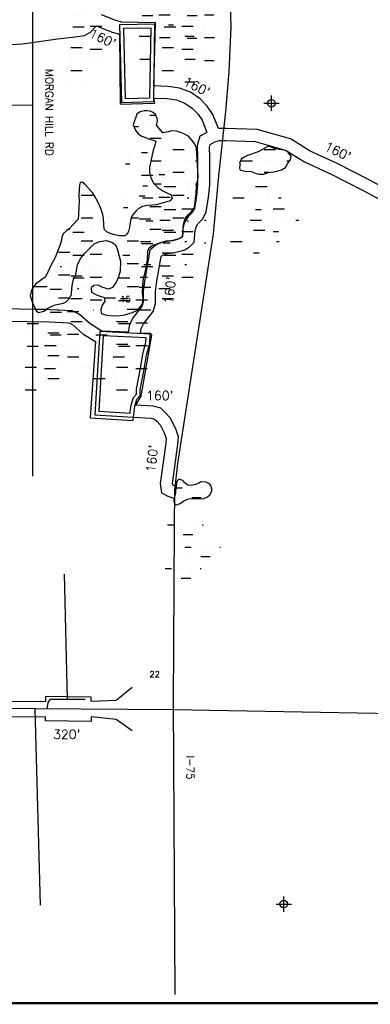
# Model space of a CAD drawing. Extents: x 213162 to 260736, y 787639 to 849969.
# Tile 11 of 17: x 237991 to 242595, y 801458 to 814407. Entities that reach past the tile are written whole.
import ezdxf

# ---------------------------------------------------------------- set-up
doc = ezdxf.new("R2010")
doc.units = 0
doc.header["$LTSCALE"] = 800
doc.header["$PDMODE"] = 34
doc.header["$PDSIZE"] = 100
doc.layers.get('0').update_dxf_attribs({"linetype": 'CONTINUOUS'})
for name, color, linetype in [('EXLAKES', 4, 'CONTINUOUS'), ('EXROW', 8, 'CONTINUOUS'), ('HATCH', 3, 'CONTINUOUS'), ('MAJROADS', 1, 'CONTINUOUS'), ('MINROADS', 1, 'CONTINUOUS'), ('NBORDER', 1, 'CONTINUOUS'), ('PROPROW', 13, 'CONTINUOUS'), ('SEC', 2, 'CONTINUOUS'), ('TEXT', 7, 'CONTINUOUS'), ('WL-PRESERVE', 14, 'CONTINUOUS')]:
    doc.layers.add(name, color=color, linetype=linetype)
doc.layers.get('0').off()
doc.styles.get("Standard").update_dxf_attribs({"font": 'ROMANT'})

# ---------------------------------------------------------------- blocks, each defined once
blk = doc.blocks.new('*X')
at = {"color": 0}
for p, q in [((240082, 815400), (240150, 815400)), ((240300, 815400), (240300, 815400)), ((239700, 815250), (239850, 815250)), ((240000, 815250), (240000, 815250)), ((240150, 815250), (240150, 815250)), ((240300, 815250), (240422, 815250)), ((238800, 815100), (238950, 815100)), ((239700, 815100), (239700, 815100)), ((239850, 815100), (239850, 815100)), ((240000, 815100), (240150, 815100)), ((240300, 815100), (240300, 815100)), ((238800, 814950), (238800, 814950)), ((238950, 814950), (238950, 814950)), ((239709, 814950), (239850, 814950)), ((240000, 814950), (240000, 814950)), ((240150, 814950), (240150, 814950)), ((240300, 814950), (240433, 814950)), ((238800, 814800), (238950, 814800)), ((240000, 814800), (240150, 814800)), ((240300, 814800), (240300, 814800)), ((238800, 814650), (238800, 814650)), ((238950, 814650), (238950, 814650)), ((240300, 814650), (240427, 814650)), ((239550, 813150), (239550, 813150)), ((239700, 813150), (239778, 813150)), ((239491, 813000), (239550, 813000)), ((239700, 813000), (239700, 813000)), ((239700, 812850), (239850, 812850)), ((240000, 812850), (240000, 812850)), ((240150, 812850), (240150, 812850)), ((239850, 812700), (239850, 812700)), ((240000, 812700), (240150, 812700)), ((240300, 812700), (240300, 812700)), ((241200, 812700), (241350, 812700)), ((239714, 812550), (239850, 812550)), ((240000, 812550), (240000, 812550)), ((240150, 812550), (240150, 812550)), ((240300, 812550), (240323, 812550)), ((240900, 812550), (241050, 812550)), ((241200, 812550), (241200, 812550)), ((241350, 812550), (241350, 812550)), ((241500, 812550), (241537, 812550)), ((239700, 812400), (239700, 812400)), ((239850, 812400), (239850, 812400)), ((240000, 812400), (240150, 812400)), ((240300, 812400), (240300, 812400)), ((241200, 812400), (241273, 812400)), ((238800, 812250), (238800, 812250)), ((239758, 812250), (239850, 812250)), ((240000, 812250), (240000, 812250)), ((240150, 812250), (240150, 812250)), ((240300, 812250), (240319, 812250)), ((238800, 812100), (238950, 812100)), ((240000, 812100), (240150, 812100)), ((240300, 812100), (240300, 812100)), ((238800, 811950), (238800, 811950)), ((238950, 811950), (238950, 811950)), ((239700, 811950), (239850, 811950)), ((240000, 811950), (240000, 811950)), ((240150, 811950), (240150, 811950)), ((238800, 811800), (238950, 811800)), ((239454, 811800), (239550, 811800)), ((239700, 811800), (239700, 811800)), ((239850, 811800), (239850, 811800)), ((240000, 811800), (240150, 811800)), ((238631, 811650), (238650, 811650)), ((238800, 811650), (238800, 811650)), ((238950, 811650), (238950, 811650)), ((239100, 811650), (239102, 811650)), ((239550, 811650), (239550, 811650)), ((239700, 811650), (239850, 811650)), ((240000, 811650), (240000, 811650)), ((238650, 811500), (238650, 811500)), ((238800, 811500), (238950, 811500)), ((239100, 811500), (239100, 811500)), ((239250, 811500), (239250, 811500)), ((239400, 811500), (239550, 811500)), ((239700, 811500), (239700, 811500)), ((239850, 811500), (239850, 811500)), ((238500, 811350), (238650, 811350)), ((238800, 811350), (238800, 811350)), ((239400, 811350), (239400, 811350)), ((239550, 811350), (239550, 811350)), ((238500, 811200), (238500, 811200)), ((238650, 811200), (238650, 811200)), ((239400, 811200), (239550, 811200)), ((238350, 811050), (238350, 811050)), ((238500, 811050), (238650, 811050)), ((239400, 811050), (239400, 811050)), ((239550, 811050), (239550, 811050)), ((238200, 810900), (238350, 810900)), ((238500, 810900), (238500, 810900)), ((238650, 810900), (238650, 810900)), ((238950, 810900), (238950, 810900)), ((239250, 810900), (239250, 810900)), ((239400, 810900), (239550, 810900)), ((238200, 810750), (238200, 810750)), ((238350, 810750), (238350, 810750)), ((238500, 810750), (238648, 810750)), ((239100, 810750), (239250, 810750)), ((239400, 810750), (239400, 810750)), ((239550, 810750), (239550, 810750)), ((238200, 810600), (238344, 810600)), ((239100, 810600), (239100, 810600)), ((239250, 810600), (239250, 810600)), ((239400, 810600), (239547, 810600)), ((240042, 808250), (240125, 808250)), ((240250, 808250), (240250, 808250)), ((240375, 808250), (240375, 808250)), ((240500, 808250), (240511, 808250)), ((240125, 808125), (240125, 808125)), ((240250, 808125), (240375, 808125))]:
    blk.add_line(p, q, dxfattribs=at)

msp = doc.modelspace()

# ---------------------------------------------------------------- linework, layer by layer
at = {"layer": 'EXLAKES', "color": 0}
for points in [[(239762, 814351), (239747, 813328), (239330, 813312), (239307, 814343)], [(239712, 814300), (239697, 813376), (239379, 813364), (239358, 814294)], [(239041, 810304), (238976, 809211), (239483, 809180), (239493, 809250), (239503, 809325), (239531, 809414), (239573, 809464), (239574, 809541), (239626, 809812), (239655, 809995), (239698, 810154), (239703, 810270)], [(239088, 810251), (239029, 809258), (239440, 809233), (239443, 809257), (239454, 809337), (239487, 809438), (239523, 809482), (239524, 809546), (239577, 809821), (239606, 810006), (239648, 810161), (239651, 810223)]]:
    msp.add_lwpolyline(points, close=True, dxfattribs=at)
at = {"layer": 'EXROW', "color": 0}
for points in [[(239468, 805624), (239258, 805454), (238930, 805438), (238931, 805498), (238331, 805504), (238330, 805434), (237589, 805440), (236951, 805442), (236928, 805442), (236927, 805462), (235747, 805439), (235747, 805444), (232940, 805388), (231570, 805376), (230897, 805361), (230897, 805371), (230189, 805354), (229798, 805314), (228918, 805221), (228582, 805181), (228322, 805168), (228176, 805180)], [(239468, 805054), (239258, 805204), (238929, 805238), (238928, 805178), (238328, 805184), (238328, 805234), (237588, 805240), (236932, 805242), (236932, 805242), (235752, 805219), (235752, 805214), (232943, 805158), (231574, 805146), (230902, 805131), (230902, 805121), (230205, 805105), (229824, 805065), (228946, 804972), (228603, 804931), (228318, 804917), (228156, 804930)]]:
    msp.add_lwpolyline(points, dxfattribs=at)
at = {"layer": 'MAJROADS', "color": 0}
for points in [[(239169, 822514), (239478, 821311), (239845, 819845), (240004, 819185), (240112, 818783), (240227, 818342), (240432, 817410), (240505, 816976), (240653, 816209), (240702, 815893), (240717, 815577), (240732, 815297), (240764, 814313), (240736, 813720), (240695, 813201), (240602, 812354), (240530, 811589), (240062, 808568), (240024, 808219), (240021, 807737)], [(240021, 807737), (240008, 805417), (240027, 801586)], [(246878, 803611), (246911, 803690), (247007, 804313), (246983, 804649), (246908, 804903), (246739, 805247), (246632, 805342), (246339, 805423), (243341, 805357), (242908, 805276), (240009, 805329), (237589, 805350)]]:
    msp.add_lwpolyline(points, dxfattribs=at)
at = {"layer": 'MINROADS', "color": 0}
for points in [[(238160, 815615), (238160, 808405)], [(238160, 813280), (236860, 813283), (236238, 813272), (234260, 813253), (234220, 813290), (230827, 813241), (230768, 813281), (230609, 813444), (230406, 813639), (230131, 813764), (229921, 813831), (229525, 813862), (229385, 813890), (227746, 813819)], [(238573, 807114), (238614, 805467)], [(238351, 805343), (238364, 805429), (238397, 805469), (238850, 805471)], [(238191, 805345), (238258, 802762)]]:
    msp.add_lwpolyline(points, dxfattribs=at)
at = {"layer": 'NBORDER', "color": 0, "const_width": 30}
msp.add_lwpolyline([(218684, 801473), (251684, 801473), (251684, 822673), (218684, 822673)], close=True, dxfattribs=at)
at = {"layer": 'PROPROW', "color": 0}
for points in [[(242888, 812134), (242578, 812302), (242159, 812517), (241805, 812679), (241545, 812839), (241111, 812961), (240699, 812976), (240602, 812976), (240527, 813159), (240453, 813270), (240361, 813367), (240233, 813452), (240090, 813507), (239940, 813530), (239753, 813536), (239765, 814021), (239773, 814367), (239332, 814373), (239255, 814395), (239067, 814469)], [(237556, 814064), (238029, 814091), (238488, 814155), (238683, 814179), (238840, 814197), (238921, 814244), (238992, 814317), (238995, 814325), (238995, 814325), (239204, 814243), (239288, 814219), (239300, 814214), (239312, 813298), (239759, 813311)], [(239748, 813376), (239926, 813370), (240049, 813352), (240159, 813310), (240257, 813244), (240328, 813170), (240385, 813084), (240450, 812925), (240356, 812873), (240321, 812751), (240327, 812597), (240327, 812245), (240311, 812092), (240286, 811929), (240263, 811881), (240207, 811824), (240157, 811745), (240135, 811660), (240126, 811549), (240094, 811529), (239989, 811500), (239869, 811483), (239781, 811446), (239701, 811375), (239635, 810994), (239612, 810839), (239612, 810696), (239597, 810644), (239481, 810491), (239434, 810397), (239415, 810298), (239069, 810310), (238915, 810406), (238775, 810528), (238679, 810580), (238385, 810592), (237793, 810603)], [(239748, 813376), (239759, 813311)], [(240030, 808276), (240002, 808285), (239998, 808307), (240069, 808820), (240075, 808921), (240041, 809024), (239968, 809171), (239902, 809243), (239842, 809296), (239744, 809326), (239518, 809337), (239587, 809456), (239604, 809555), (239725, 810259), (239708, 810281), (239575, 810282), (239587, 810345), (239617, 810406), (239743, 810571), (239772, 810673), (239772, 810827), (239793, 810969), (239849, 811293), (239867, 811309), (239911, 811327), (240022, 811343), (240159, 811381), (240221, 811419), (240281, 811479), (240294, 811634), (240306, 811681), (240332, 811723), (240397, 811788), (240440, 811882), (240470, 812071), (240487, 812237), (240487, 812600), (240482, 812732), (240491, 812765), (240553, 812799), (240616, 812816), (240699, 812816), (241082, 812803), (241481, 812691), (241730, 812538), (242089, 812373), (242503, 812160), (242825, 811987)], [(236894, 810734), (237123, 810740), (237169, 810774), (237231, 810831), (237301, 810891), (237360, 810940), (237428, 810960), (237516, 810965), (237555, 810959), (237585, 810924), (237596, 810889), (237587, 810854), (237541, 810767), (237507, 810694), (237447, 810566), (237523, 810475), (237652, 810437), (237795, 810443), (238380, 810432), (238636, 810421), (238683, 810396), (238819, 810277), (238984, 810174)], [(238984, 810174), (238916, 809170), (239477, 809137), (239490, 809178), (239717, 809167), (239762, 809153), (239790, 809129), (239834, 809080), (239893, 808963), (239914, 808901), (239909, 808837), (239837, 808305), (239855, 808184), (239934, 808139), (240024, 808109)]]:
    msp.add_lwpolyline(points, dxfattribs=at)
at = {"layer": 'SEC', "color": 0}
for p in [(241297, 813308), (241458, 802775)]:
    msp.add_point(p, dxfattribs=at)
at = {"layer": 'WL-PRESERVE', "color": 0}
for points in [[(239793, 813118), (239773, 813162), (239743, 813187), (239706, 813203), (239661, 813206), (239626, 813207), (239571, 813196), (239530, 813165), (239480, 813026), (239511, 812953), (239546, 812907), (239595, 812873), (239663, 812848), (239706, 812833), (239742, 812824), (239779, 812811), (239764, 812751), (239743, 812691), (239696, 812464), (239697, 812401), (239713, 812331), (239750, 812259), (239806, 812199), (239872, 812156), (239932, 812126), (239978, 812102), (239992, 812058), (239968, 812024), (239782, 811971), (239669, 811964), (239603, 811950), (239548, 811920), (239515, 811889), (239483, 811853), (239456, 811809), (239445, 811761), (239436, 811717), (239431, 811675), (239420, 811620), (239397, 811580), (239372, 811564), (239301, 811563), (239242, 811576), (239180, 811596), (239133, 811617), (239100, 811653), (239090, 811789), (239081, 811843), (239056, 811922), (239031, 811985), (238999, 812041), (238984, 812070), (238951, 812124), (238849, 812241), (238812, 812272), (238784, 812267), (238775, 812231), (238770, 812173), (238768, 812089), (238770, 812023), (238767, 811940), (238762, 811849), (238758, 811782), (238642, 811658), (238610, 811635), (238560, 811591), (238544, 811546), (238535, 811489), (238518, 811439), (238489, 811360), (238456, 811280), (238400, 811173), (238362, 811085), (238325, 811022), (238282, 810988), (238197, 810927), (238144, 810851), (238130, 810774), (238154, 810697), (238190, 810616), (238209, 810576), (238239, 810558), (238309, 810572), (238360, 810613), (238442, 810653), (238480, 810659), (238565, 810677), (238599, 810696), (238644, 810742), (238669, 810798), (238677, 810870), (238685, 810934), (238699, 810989), (238728, 811053), (238736, 811110), (238751, 811182), (238778, 811241), (238799, 811281), (238845, 811336), (238911, 811402), (238970, 811457), (239038, 811489), (239127, 811502), (239202, 811482), (239255, 811440), (239276, 811379), (239298, 811297), (239313, 811229), (239310, 811101), (239287, 811025), (239259, 810956), (239211, 810885), (239159, 810863), (239072, 810890), (239022, 810916), (238963, 810913), (238929, 810881), (238934, 810823), (239009, 810785), (239098, 810755), (239110, 810703), (239075, 810651), (239056, 810597), (239062, 810542), (239137, 810521), (239217, 810511), (239312, 810517), (239365, 810527), (239399, 810534), (239474, 810558), (239536, 810588), (239603, 810667), (239610, 810739), (239602, 810819), (239607, 810915), (239615, 811007), (239638, 811084), (239655, 811172), (239667, 811253), (239674, 811364), (239692, 811405), (239731, 811439), (239858, 811481), (239915, 811497), (239964, 811501), (240005, 811505), (240067, 811521), (240103, 811540), (240132, 811559), (240138, 811602), (240138, 811671), (240146, 811737), (240166, 811796), (240202, 811841), (240251, 811887), (240285, 811939), (240296, 812006), (240307, 812119), (240314, 812225), (240329, 812304)], [(240314, 812718), (240314, 812721), (240289, 812772), (240257, 812820), (240207, 812875), (240130, 812916), (240076, 812934), (240051, 812939), (239987, 812944), (239940, 812932), (239870, 812921), (239789, 813020), (239800, 813073), (239794, 813117), (239793, 813118)], [(240335, 812340), (240314, 812718)], [(240329, 812304), (240335, 812340)]]:
    msp.add_lwpolyline(points, dxfattribs=at)
for points in [[(240884, 812509), (240878, 812469), (240883, 812434), (240953, 812416), (241031, 812409), (241094, 812386), (241131, 812377), (241195, 812376), (241254, 812397), (241322, 812408), (241366, 812416), (241427, 812431), (241483, 812464), (241512, 812521), (241548, 812564), (241554, 812610), (241522, 812658), (241488, 812688), (241398, 812701), (241334, 812713), (241275, 812741), (241242, 812733), (241171, 812697), (241124, 812669), (241068, 812651), (241025, 812636), (240981, 812621), (240939, 812600), (240904, 812578), (240876, 812520)], [(240037, 808207), (240037, 808180), (240025, 808134), (240017, 808092), (240018, 808044), (240050, 808025), (240099, 808046), (240147, 808080), (240206, 808107), (240301, 808109), (240359, 808107), (240411, 808109), (240459, 808131), (240486, 808158), (240512, 808205), (240514, 808243), (240501, 808280), (240482, 808302), (240438, 808323), (240399, 808328), (240367, 808325), (240343, 808312), (240303, 808295), (240241, 808281), (240200, 808285), (240157, 808319), (240131, 808346), (240082, 808366), (240060, 808343), (240050, 808316), (240045, 808268), (240040, 808238)]]:
    msp.add_lwpolyline(points, close=True, dxfattribs=at)

# ---------------------------------------------------------------- block references
at = {"layer": 'HATCH', "color": 0}
for p in [(0, 0), (0, 0), (0, 0), (0, 0), (0, 0), (0, 0), (0, 0), (0, 0), (0, 0), (0, 0), (0, 0), (0, 0), (0, 0), (0, 0), (0, 0), (0, 0), (0, 0), (0, 0), (0, 0), (0, 0), (0, 0), (0, 0), (0, 0), (-111, -488), (118, -779), (-139, -1061)]:
    msp.add_blockref('*X', p, dxfattribs=at)

# ---------------------------------------------------------------- texts
at = {"layer": 'EXROW', "color": 0}
msp.add_text("320'", height=120, dxfattribs=at).set_placement((238429, 804947))
at = {"layer": 'MAJROADS', "color": 0}
msp.add_text('I-75', height=100, rotation=270, dxfattribs=at).set_placement((240183, 804730))
at = {"layer": 'MINROADS', "color": 0}
msp.add_text('MORGAN HILL RD', height=100, rotation=270, dxfattribs=at).set_placement((238330, 813758))
at = {"layer": 'PROPROW', "color": 0}
for rotation, p in [(334, (238893, 814187)), (333, (240131, 813556)), (334, (241980, 812700)), (84, (240003, 810662)), (84, (239769, 808449))]:
    msp.add_text("160'", height=120, rotation=rotation, dxfattribs=at).set_placement(p)
msp.add_text("160'", height=120, dxfattribs=at).set_placement((239651, 809404))
at = {"layer": 'TEXT', "color": 0}
for s, p in [('15', (239312, 810692)), ('22', (239695, 805759))]:
    msp.add_text(s, height=80, dxfattribs=at).set_placement(p)

doc.saveas('drawing.dxf')
